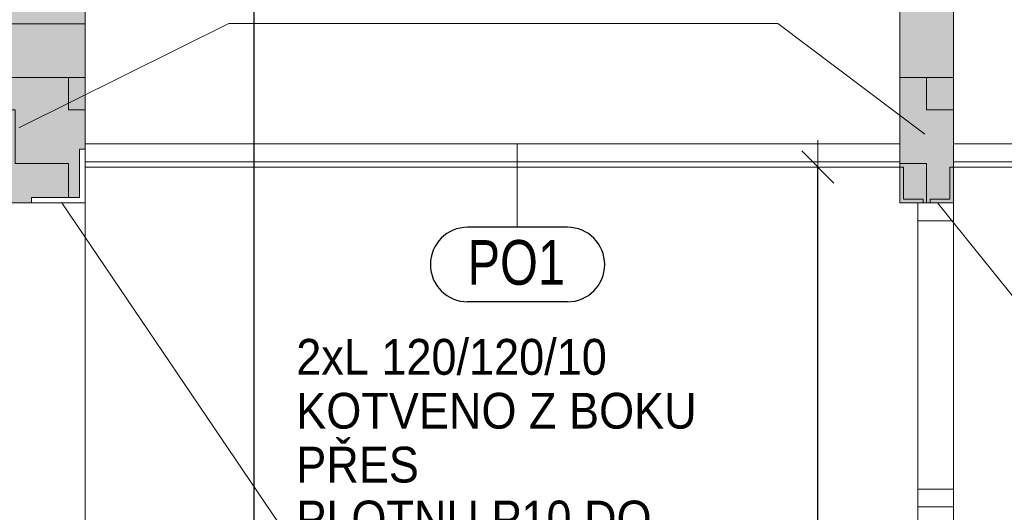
# Model space of a CAD drawing. Header units: millimetres. Extents: x 29003 to 60673, y -60985 to 17010.
# Tile 20 of 128: x 33163 to 35918, y -33525 to -32148. Entities that reach past the tile are written whole.
import ezdxf

# ---------------------------------------------------------------- set-up
doc = ezdxf.new("R2010")
doc.units = ezdxf.units.MM
doc.header["$PDMODE"] = 65
for name, color, linetype, lineweight in [('XR$1$ŘEZY_1', 7, 'Continuous', 25), ('XR$2$ŘEZY - KOTY_ TEXTY_1', 7, 'Continuous', 25), ('XR$3$ŘEZY - FILING_1', 7, 'Continuous', 25)]:
    doc.layers.add(name, color=color, linetype=linetype, lineweight=lineweight)
doc.styles.add('ARIAL', font='ARIAL.TTF')
doc.styles.add('ARIALNARROW', font='ARIALN.TTF')
doc.dimstyles.new('DIMSTYLE_4', dxfattribs={"dimtxt": 100, "dimasz": 150, "dimexe": 0, "dimexo": 0, "dimgap": 50, "dimtad": 2, "dimdec": 0, "dimrnd": 5, "dimzin": 12, "dimdsep": 46, "dimtxsty": 'ARIALNARROW', "dimblk1": 'ALL_ML_STRICH', "dimblk2": 'ALL_ML_STRICH', "dimsah": 1, "dimcen": 0, "dimclrd": 6, "dimclre": 6, "dimclrt": 6, "dimadec": 0, "dimazin": 0, "dimtfac": 1, "dimtdec": 0, "dimtix": 1, "dimtmove": 2, "dimatfit": 3, "dimfxl": 0, "dimtzin": 0, "dimlwd": 0, "dimlwe": 13, "dimarcsym": 0})
pattern_1 = [(0, (300, 300), (150, 150), [150, -150]), (90, (300, 300), (-150, 150), [150, -150])]

# ---------------------------------------------------------------- blocks, each defined once
blk = doc.blocks.new('KOMPLEXNÍ OBJEKT_2')
at = {"layer": 'XR$1$ŘEZY_1', "color": 5, "linetype": 'Continuous', "lineweight": 13}
for p, q in [((33330.9, -32645.2), (33330.9, -32510.2)), ((33330.9, -32510.2), (33345.9, -32510.2)), ((33345.9, -32510.2), (33345.9, -32660.2)), ((33195.9, -32645.2), (33330.9, -32645.2)), ((33195.9, -32660.2), (33195.9, -32645.2)), ((33345.9, -32660.2), (33195.9, -32660.2))]:
    blk.add_line(p, q, dxfattribs=at)
blk = doc.blocks.new('ALL_ML_STRICH')
at = {"color": 0, "linetype": 'ByBlock', "lineweight": -2}
for p, q in [((0, -0.5), (0, 0.5)), ((-0.3, -0.3), (0.3, 0.3)), ((-1, 0), (0.5, 0))]:
    blk.add_line(p, q, dxfattribs=at)
blk = doc.blocks.new('*D139')
at = {"layer": 'DEFPOINTS', "color": 6, "linetype": 'Continuous', "lineweight": 13}
for p in [(33345.9, -31740.2), (33345.9, -35560.2), (33819.3, -35560.2)]:
    blk.add_point(p, dxfattribs=at)
at = {"layer": 'XR$2$ŘEZY - KOTY_ TEXTY_1', "color": 6, "linetype": 'Continuous', "lineweight": -2}
for p, q in [((33543.7, -31740.2), (33819.3, -31740.2)), ((33819.3, -35560.2), (33819.3, -31740.2)), ((33819.3, -35560.2), (33819.3, -35560.2))]:
    blk.add_line(p, q, dxfattribs=at)
at = {"layer": 'XR$2$ŘEZY - KOTY_ TEXTY_1', "color": 6, "linetype": 'Continuous', "lineweight": 13, "xscale": 150, "yscale": 150, "zscale": 150}
for p, rotation in [((33819.3, -31740.2), 90), ((33819.3, -35560.2), 270)]:
    blk.add_blockref('ALL_ML_STRICH', p, dxfattribs=dict(at, rotation=rotation))
at = {"layer": 'XR$2$ŘEZY - KOTY_ TEXTY_1', "color": 6, "linetype": 'Continuous', "lineweight": 13, "insert": (33719.3, -33651.2), "char_height": 100, "width": 324.571, "attachment_point": 5, "rotation": 90, "style": 'ARIALNARROW'}
blk.add_mtext('\\W0.81;\\A1;{3820}', dxfattribs=at)
blk = doc.blocks.new('*D154')
at = {"layer": 'DEFPOINTS', "color": 6, "linetype": 'Continuous', "lineweight": 13}
for p in [(35625.9, -32560.2), (35396.1, -35560.2), (35675.9, -35560.2)]:
    blk.add_point(p, dxfattribs=at)
at = {"layer": 'XR$2$ŘEZY - KOTY_ TEXTY_1', "color": 6, "linetype": 'Continuous', "lineweight": -2}
for p, q in [((35396.1, -32560.2), (35396.1, -32560.2)), ((35396.1, -35560.2), (35396.1, -32560.2)), ((35396.1, -35560.2), (35396.1, -35560.2))]:
    blk.add_line(p, q, dxfattribs=at)
at = {"layer": 'XR$2$ŘEZY - KOTY_ TEXTY_1', "color": 6, "linetype": 'Continuous', "lineweight": 13, "xscale": 150, "yscale": 150, "zscale": 150}
for p, rotation in [((35396.1, -32560.2), 90), ((35396.1, -35560.2), 270)]:
    blk.add_blockref('ALL_ML_STRICH', p, dxfattribs=dict(at, rotation=rotation))
at = {"layer": 'XR$2$ŘEZY - KOTY_ TEXTY_1', "color": 6, "linetype": 'Continuous', "lineweight": 13, "insert": (35296.1, -34061.2), "char_height": 100, "width": 324.571, "attachment_point": 5, "rotation": 90, "style": 'ARIALNARROW'}
blk.add_mtext('\\W0.81;\\A1;{3000}', dxfattribs=at)

msp = doc.modelspace()

# ---------------------------------------------------------------- hatches: boundary and pattern name
at = {"layer": 'XR$3$ŘEZY - FILING_1', "linetype": 'Continuous', "lineweight": 13}
msp.add_hatch(color=254, dxfattribs=at).paths.add_polyline_path([(35625.9, -32310.2), (35775.9, -32310.2), (35775.9, -31332.4), (39305.9, -30740.2), (39305.9, -31260.2), (39755.9, -31260.2), (39755.9, -30664.7), (40355.9, -30564), (40355.9, -30376.4), (32595.9, -31678.4), (32595.9, -31866), (32895.9, -31815.7), (32895.9, -32310.2), (33345.9, -32310.2), (33345.9, -31740.2), (35625.9, -31357.6)])
for points in [[(32895.9, -32510.2), (32910.9, -32510.2), (32910.9, -32645.2), (33045.9, -32645.2), (33045.9, -32660.2), (33195.9, -32660.2), (33195.9, -32645.2), (33330.9, -32645.2), (33330.9, -32510.2), (33345.9, -32510.2), (33345.9, -32310.2), (32895.9, -32310.2)], [(35625.9, -32660.2), (35775.9, -32660.2), (35775.9, -32310.2), (35625.9, -32310.2)]]:
    msp.add_hatch(color=11, dxfattribs=at).paths.add_polyline_path(points, flags=0)
h = msp.add_hatch(dxfattribs=at)
h.set_pattern_fill('VZOR', scale=150, style=0, pattern_type=2)
h.set_pattern_definition(pattern_1)
h.paths.add_polyline_path([(32895.9, -32510.2), (32910.9, -32510.2), (32910.9, -32645.2), (33045.9, -32645.2), (33045.9, -32660.2), (33195.9, -32660.2), (33195.9, -32645.2), (33330.9, -32645.2), (33330.9, -32510.2), (33345.9, -32510.2), (33345.9, -32310.2), (32895.9, -32310.2)], flags=0)
h = msp.add_hatch(dxfattribs=at)
h.set_pattern_fill('VZOR', scale=150, style=0, pattern_type=2)
h.set_pattern_definition(pattern_1)
h.paths.add_polyline_path([(35625.9, -32660.2), (35775.9, -32660.2), (35775.9, -32310.2), (35625.9, -32310.2)], flags=0)

# ---------------------------------------------------------------- linework, layer by layer
at = {"layer": 'XR$1$ŘEZY_1', "color": 7, "linetype": 'Continuous', "lineweight": 13}
for p, q in [((35775.9, -32310.2), (35775.9, -31332.4)), ((35625.9, -32310.2), (35625.9, -31357.6)), ((33345.9, -32310.2), (33345.9, -31740.2)), ((33161.2, -32450.2), (33748.5, -32158.5)), ((33748.5, -32158.5), (35284.5, -32158.5)), ((35284.5, -32158.5), (35695.3, -32468.5)), ((32895.9, -32310.2), (33345.9, -32310.2)), ((33345.9, -32310.2), (33345.9, -35560.2)), ((33345.9, -32310.2), (33345.9, -32660.2)), ((35625.9, -32310.2), (35775.9, -32310.2)), ((35625.9, -32310.2), (35625.9, -32660.2)), ((35775.9, -32310.2), (35775.9, -32660.2)), ((33345.9, -32495.2), (35625.9, -32495.2)), ((35775.9, -32495.2), (39305.9, -32495.2)), ((33345.9, -32545.2), (35625.9, -32545.2)), ((33345.9, -32560.2), (35625.9, -32560.2)), ((35775.9, -32545.2), (39305.9, -32545.2)), ((35775.9, -32560.2), (39305.9, -32560.2)), ((33345.9, -32660.2), (32895.9, -32660.2)), ((35625.9, -32660.2), (35775.9, -32660.2))]:
    msp.add_line(p, q, dxfattribs=at)
at = {"layer": 'XR$1$ŘEZY_1', "color": 92, "linetype": 'Continuous', "lineweight": 13}
msp.add_line((32576.4, -32160), (33345.9, -32160), dxfattribs=at)
at = {"layer": 'XR$1$ŘEZY_1', "color": 5, "linetype": 'Continuous', "lineweight": 13}
for p, q in [((35635.9, -32560.2), (35625.9, -32560.2)), ((35625.9, -32560.2), (35625.9, -32660.2)), ((35635.9, -32650.2), (35635.9, -32560.2)), ((35765.9, -32560.2), (35775.9, -32560.2)), ((35765.9, -32650.2), (35765.9, -32560.2)), ((35775.9, -32560.2), (35775.9, -32660.2)), ((35625.9, -32660.2), (35690.9, -32660.2)), ((35690.9, -32650.2), (35635.9, -32650.2)), ((35690.9, -32660.2), (35690.9, -32650.2)), ((35710.9, -32650.2), (35765.9, -32650.2)), ((35710.9, -32660.2), (35710.9, -32650.2)), ((35775.9, -32660.2), (35710.9, -32660.2))]:
    msp.add_line(p, q, dxfattribs=at)
at = {"layer": 'XR$1$ŘEZY_1', "color": 132, "linetype": 'Continuous', "lineweight": 13}
for p, q in [((35675.9, -32660.2), (35675.9, -35560.2)), ((35775.9, -32660.2), (35775.9, -35560.2)), ((35675.9, -32710.2), (35775.9, -32710.2)), ((35675.9, -33460.2), (35775.9, -33460.2)), ((35675.9, -33510.2), (35775.9, -33510.2))]:
    msp.add_line(p, q, dxfattribs=at)
at = {"layer": 'XR$2$ŘEZY - KOTY_ TEXTY_1', "color": 3, "linetype": 'Continuous', "lineweight": 13}
msp.add_line((34555.5, -32728.5), (34555.5, -32495.2), dxfattribs=at)
at = {"layer": 'XR$2$ŘEZY - KOTY_ TEXTY_1', "color": 7, "linetype": 'Continuous', "lineweight": 13}
for p, q in [((33280.9, -32660.2), (33937, -33627.3)), ((35731.5, -32660.2), (36256.3, -33312.5))]:
    msp.add_line(p, q, dxfattribs=at)
at = {"layer": 'XR$2$ŘEZY - KOTY_ TEXTY_1', "color": 3, "linetype": 'Continuous', "lineweight": 25}
for p, q in [((34695.9, -32728.5), (34416.3, -32728.5)), ((34695.9, -32936.8), (34416.3, -32936.8))]:
    msp.add_line(p, q, dxfattribs=at)
for centre, start, end in [((34416.3, -32832.7), 90, 270), ((34695.9, -32832.7), 270, 90)]:
    msp.add_arc(centre, 104.2, start, end, dxfattribs=at)

# ---------------------------------------------------------------- block references
at = {"layer": 'XR$1$ŘEZY_1', "color": 5, "linetype": 'Continuous', "lineweight": 13}
msp.add_blockref('KOMPLEXNÍ OBJEKT_2', (0, 0), dxfattribs=at)

# ---------------------------------------------------------------- texts
at = {"layer": 'XR$2$ŘEZY - KOTY_ TEXTY_1', "color": 3, "linetype": 'Continuous', "lineweight": 25, "insert": (34416.3, -32891), "char_height": 125, "width": 328.026, "attachment_point": 7, "style": 'ARIAL'}
msp.add_mtext('\\W0.78;PO1', dxfattribs=at)
at = {"layer": 'XR$2$ŘEZY - KOTY_ TEXTY_1', "color": 7, "linetype": 'Continuous', "lineweight": 13, "insert": (33937, -33040.7), "char_height": 100, "width": 1305.625, "attachment_point": 1, "line_spacing_factor": 0.903614, "style": 'ARIALNARROW'}
msp.add_mtext('\\W1.10;2xL 120/120/10\\PKOTVENO Z BOKU PŘES\\PPLOTNU P10 DO OSTĚNÍ\\P2x CHEM. KOTVA M12', dxfattribs=at)

# ---------------------------------------------------------------- dimensions: what is measured, and where the dimension line sits
at = {"layer": 'XR$2$ŘEZY - KOTY_ TEXTY_1', "color": 6, "linetype": 'Continuous', "lineweight": 13}
for base, p1, p2, picture, middle in [((33819.3, -31740.2), (33819.3, -35560.2), (33543.7, -31740.2), '*D139', (33719.3, -33651.2)), ((35396.1, -32560.2), (35396.1, -35560.2), (35396.1, -32560.2), '*D154', (35296.1, -34061.2))]:
    dim = msp.add_linear_dim(base=base, p1=p1, p2=p2, angle=90, dimstyle='DIMSTYLE_4', override={"dimpost": '<>', "dimclrd": 6, "dimclre": 6, "dimclrt": 6, "dimlwd": 0, "dimlwe": 13}, dxfattribs=at)
    dim.commit()
    dim.dimension.update_dxf_attribs({"geometry": picture, "text_midpoint": middle, "dimtype": 160})

doc.saveas('drawing.dxf')
